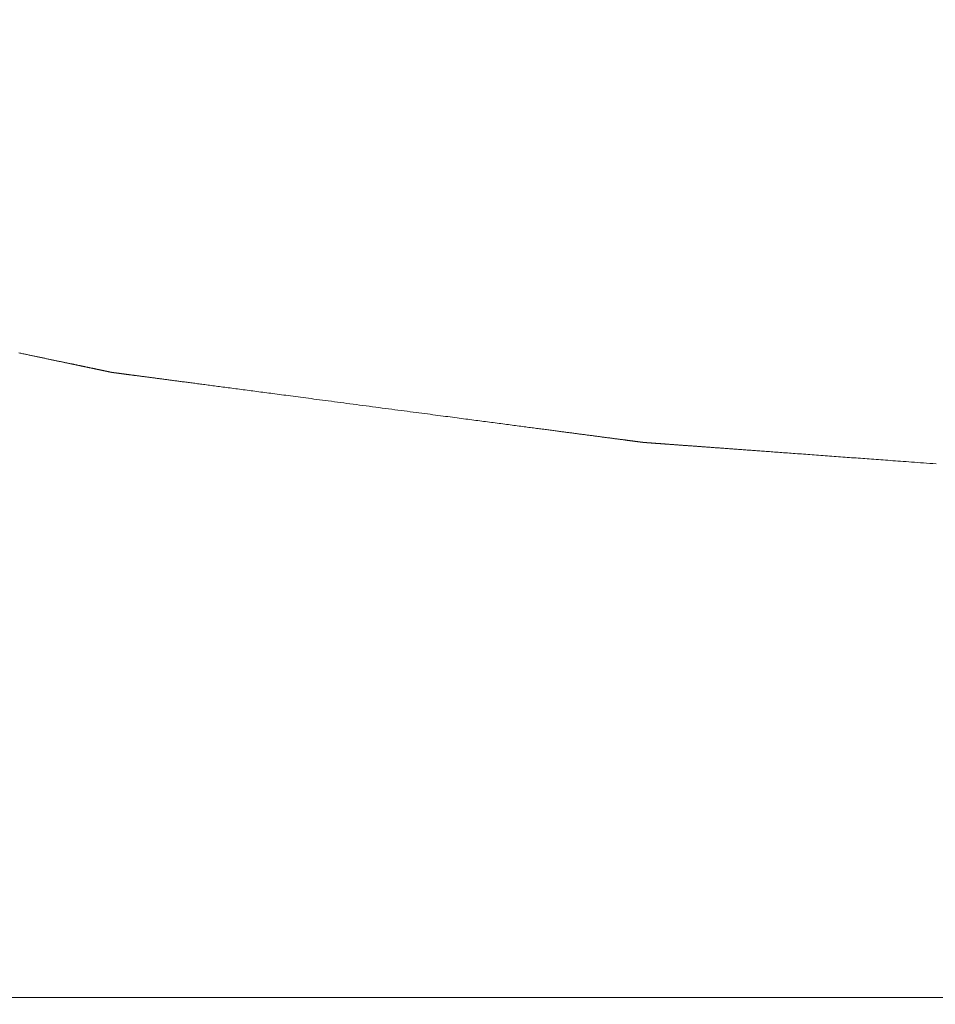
# Model space of a CAD drawing. Header units: inches. Extents: x 0 to 841, y 0 to 594.
# Tile 41 of 129: x 354 to 387, y 200 to 235. Entities that reach past the tile are written whole.
import ezdxf

# ---------------------------------------------------------------- set-up
doc = ezdxf.new("R2010")
doc.units = ezdxf.units.IN
doc.header["$LTSCALE"] = 46.255
doc.header["$MEASUREMENT"] = 0
doc.layers.get('0').update_dxf_attribs({"lineweight": 0})
doc.styles.get("Standard").update_dxf_attribs({"font": 'trium.ttf.shx'})
doc.dimstyles.new('DIMSTYLE_1', dxfattribs={"dimtxt": 2.2, "dimasz": 1, "dimexe": 0.18, "dimexo": 0.0625, "dimgap": 0.09, "dimtad": 1, "dimzin": 0, "dimdsep": 46, "dimtxsty": 'Standard', "dimblk": '_ARROW_FILLED', "dimcen": 0.09, "dimadec": 0, "dimazin": 0, "dimtp": 0.01, "dimtfac": 1, "dimtdec": 4, "dimtix": 1, "dimtmove": 0, "dimatfit": 3, "dimfxl": 1, "dimtolj": 1, "dimtzin": 0, "dimarcsym": 0})

# ---------------------------------------------------------------- blocks, each defined once
blk = doc.blocks.new('_ARROW_FILLED')
at = {"linetype": 'ByBlock'}
blk.add_hatch(color=0, dxfattribs=at).paths.add_polyline_path([(0, 0), (-1, 0.25), (-1, -0.25)], flags=0)
at = {"color": 0, "linetype": 'ByBlock'}
blk.add_lwpolyline([(0, 0), (-1, 0.25), (-1, -0.25), (-1, -0.25)], close=True, dxfattribs=at)

msp = doc.modelspace()

# ---------------------------------------------------------------- linework, layer by layer
at = {"color": 2, "linetype": 'Continuous'}
msp.add_lwpolyline([(353.6407, 222.9911), (353.6764, 222.9836), (353.7114, 222.9762), (353.7458, 222.969), (353.7795, 222.9619), (353.8127, 222.955), (353.8454, 222.9481), (353.8775, 222.9414), (353.9093, 222.9347), (353.9406, 222.9282), (353.9716, 222.9217), (354.0022, 222.9152), (354.0326, 222.9089), (354.0628, 222.9025), (354.0928, 222.8962), (354.1227, 222.89), (354.1525, 222.8837), (354.1822, 222.8775), (354.212, 222.8713), (354.2417, 222.865), (354.2714, 222.8588), (354.3012, 222.8525), (354.3309, 222.8463), (354.3606, 222.8401), (354.3904, 222.8338), (354.4201, 222.8276), (354.4498, 222.8214), (354.4796, 222.8151), (354.5093, 222.8089), (354.539, 222.8026), (354.5688, 222.7964), (354.5985, 222.7902), (354.6282, 222.7839), (354.658, 222.7777), (354.6877, 222.7715), (354.7173, 222.7653), (354.7469, 222.759), (354.7764, 222.7529), (354.8058, 222.7467), (354.8351, 222.7405), (354.8642, 222.7344), (354.8932, 222.7284), (354.9219, 222.7223), (354.9504, 222.7164), (354.9787, 222.7104), (355.0067, 222.7046), (355.0344, 222.6987), (355.0619, 222.693), (355.089, 222.6873), (355.1157, 222.6817), (355.1421, 222.6761), (355.1682, 222.6707), (355.194, 222.6653), (355.2195, 222.6599), (355.2446, 222.6547), (355.2693, 222.6495), (355.2938, 222.6443), (355.3179, 222.6393), (355.3417, 222.6343), (355.3652, 222.6294), (355.3883, 222.6245), (355.4111, 222.6197), (355.4335, 222.615), (355.4557, 222.6104), (355.4775, 222.6058), (355.499, 222.6013), (355.5201, 222.5969), (355.5409, 222.5925), (355.5614, 222.5882), (355.5816, 222.584), (355.6014, 222.5798), (355.6209, 222.5757), (355.64, 222.5717), (355.6589, 222.5678), (355.6774, 222.5639), (355.6955, 222.5601), (355.7134, 222.5563), (355.7309, 222.5527), (355.7481, 222.5491), (355.7649, 222.5455), (355.7815, 222.542), (355.7979, 222.5386), (355.8139, 222.5352), (355.8298, 222.5319), (355.8455, 222.5286), (355.8609, 222.5254), (355.8763, 222.5222), (355.8915, 222.519), (355.9066, 222.5158), (355.9216, 222.5127), (355.9365, 222.5095), (355.9514, 222.5064), (355.9663, 222.5033), (355.9811, 222.5002), (355.996, 222.4971), (356.0108, 222.4939), (356.0256, 222.4908), (356.0404, 222.4877), (356.0551, 222.4847), (356.0697, 222.4816), (356.0843, 222.4785), (356.0987, 222.4755), (356.1131, 222.4725), (356.1274, 222.4695), (356.1415, 222.4665), (356.1555, 222.4636), (356.1694, 222.4607), (356.1831, 222.4578), (356.1966, 222.455), (356.21, 222.4522), (356.2232, 222.4494), (356.2363, 222.4467), (356.2492, 222.444), (356.2619, 222.4413), (356.2744, 222.4387), (356.2868, 222.4361), (356.2991, 222.4335), (356.3111, 222.431), (356.323, 222.4285), (356.3347, 222.426), (356.3463, 222.4236), (356.3577, 222.4212), (356.3689, 222.4188), (356.38, 222.4165), (356.3909, 222.4142), (356.4016, 222.412), (356.4122, 222.4098), (356.4226, 222.4076), (356.4329, 222.4054), (356.4429, 222.4033), (356.4528, 222.4012), (356.4626, 222.3992), (356.4722, 222.3972), (356.4816, 222.3952), (356.4908, 222.3933), (356.4999, 222.3914), (356.5088, 222.3895), (356.5176, 222.3877), (356.5262, 222.3859), (356.5346, 222.3841), (356.5429, 222.3823), (356.551, 222.3806), (356.559, 222.379), (356.5669, 222.3773), (356.5746, 222.3757), (356.5822, 222.3741), (356.5896, 222.3725), (356.597, 222.371), (356.6042, 222.3695), (356.6114, 222.368), (356.6184, 222.3665), (356.6253, 222.3651), (356.6322, 222.3636), (356.639, 222.3622), (356.6457, 222.3608), (356.6523, 222.3594), (356.6588, 222.358), (356.6652, 222.3567), (356.6716, 222.3554), (356.6779, 222.354), (356.6841, 222.3527), (356.6902, 222.3515), (356.6962, 222.3502), (356.7022, 222.3489), (356.708, 222.3477), (356.7138, 222.3465), (356.7195, 222.3453), (356.7251, 222.3441), (356.7307, 222.343), (356.7361, 222.3418), (356.7415, 222.3407), (356.7468, 222.3396), (356.752, 222.3385), (356.7571, 222.3374), (356.7621, 222.3364), (356.7671, 222.3353), (356.772, 222.3343), (356.7767, 222.3333), (356.7815, 222.3323), (356.7861, 222.3313), (356.7906, 222.3304), (356.7951, 222.3295), (356.7995, 222.3285), (356.8038, 222.3276), (356.808, 222.3268), (356.8121, 222.3259), (356.8162, 222.325), (356.8202, 222.3242), (356.8241, 222.3234), (356.8279, 222.3226), (356.8317, 222.3218), (356.8355, 222.321), (356.8391, 222.3202), (356.8428, 222.3194), (356.8463, 222.3187), (356.8499, 222.318), (356.8533, 222.3172), (356.8568, 222.3165), (356.8601, 222.3158), (356.8635, 222.3151), (356.8668, 222.3144), (356.8701, 222.3137), (356.8733, 222.3131), (356.8765, 222.3124), (356.8796, 222.3117), (356.8827, 222.3111), (356.8857, 222.3104), (356.8888, 222.3098), (356.8917, 222.3092), (356.8947, 222.3086), (356.8976, 222.308), (356.9004, 222.3074), (356.9032, 222.3068), (356.906, 222.3062), (356.9087, 222.3056), (356.9114, 222.3051), (356.914, 222.3045), (356.9166, 222.304), (356.9191, 222.3034), (356.9216, 222.3029), (356.9241, 222.3024), (356.9265, 222.3019), (356.9288, 222.3014), (356.9311, 222.3009), (356.9333, 222.3005), (356.9355, 222.3), (356.9376, 222.2996), (356.9396, 222.2991), (356.9416, 222.2987), (356.9435, 222.2983), (356.9454, 222.2979), (356.9472, 222.2976), (356.949, 222.2972), (356.9507, 222.2968), (356.9524, 222.2965), (356.954, 222.2962), (356.9556, 222.2958), (356.9571, 222.2955), (356.9587, 222.2952), (356.9602, 222.2949), (356.9616, 222.2946), (356.9631, 222.2943), (356.9645, 222.294), (356.9659, 222.2937), (356.9673, 222.2934), (356.9687, 222.2931), (356.97, 222.2928), (356.9713, 222.2925), (356.9727, 222.2922), (356.974, 222.2919), (356.9752, 222.2916), (356.9765, 222.2914), (356.9778, 222.2911), (356.979, 222.2908), (356.9802, 222.2906), (356.9814, 222.2904), (356.9826, 222.2901), (356.9837, 222.2899), (356.9849, 222.2897), (356.986, 222.2895), (356.9871, 222.2893), (356.9883, 222.2892), (356.9893, 222.289), (356.9904, 222.2888), (356.9915, 222.2887), (356.9926, 222.2885), (356.9937, 222.2884), (356.9947, 222.2883), (356.9958, 222.2881), (356.9968, 222.288), (356.9979, 222.2879), (356.9989, 222.2877), (357, 222.2876), (357.0011, 222.2875), (357.0021, 222.2873), (357.0032, 222.2872), (357.0043, 222.287), (357.0054, 222.2869), (357.0066, 222.2867), (357.0078, 222.2866), (357.009, 222.2864), (357.0102, 222.2862), (357.0115, 222.2861), (357.0129, 222.2859), (357.0143, 222.2857), (357.0158, 222.2855), (357.0173, 222.2853), (357.0189, 222.2851), (357.0206, 222.2849), (357.0223, 222.2846), (357.0241, 222.2844), (357.026, 222.2842), (357.028, 222.2839), (357.03, 222.2836), (357.0321, 222.2834), (357.0343, 222.2831), (357.0366, 222.2828), (357.0389, 222.2825), (357.0413, 222.2822), (357.0438, 222.2818), (357.0463, 222.2815), (357.0489, 222.2811), (357.0516, 222.2808), (357.0544, 222.2804), (357.0572, 222.2801), (357.0601, 222.2797), (357.0631, 222.2793), (357.0662, 222.2789), (357.0693, 222.2785), (357.0725, 222.278), (357.0758, 222.2776), (357.0791, 222.2772), (357.0826, 222.2767), (357.086, 222.2763), (357.0896, 222.2758), (357.0932, 222.2753), (357.097, 222.2748), (357.1007, 222.2743), (357.1046, 222.2738), (357.1085, 222.2733), (357.1125, 222.2728), (357.1166, 222.2722), (357.1208, 222.2717), (357.125, 222.2711), (357.1294, 222.2705), (357.1338, 222.27), (357.1383, 222.2694), (357.1429, 222.2688), (357.1475, 222.2682), (357.1523, 222.2675), (357.1572, 222.2669), (357.1621, 222.2662), (357.1671, 222.2656), (357.1723, 222.2649), (357.1775, 222.2642), (357.1829, 222.2635), (357.1883, 222.2628), (357.1938, 222.2621), (357.1995, 222.2613), (357.2052, 222.2606), (357.211, 222.2598), (357.2169, 222.259), (357.2229, 222.2582), (357.2291, 222.2574), (357.2353, 222.2566), (357.2416, 222.2558), (357.248, 222.2549), (357.2545, 222.2541), (357.2611, 222.2532), (357.2678, 222.2523), (357.2746, 222.2514), (357.2814, 222.2505), (357.2884, 222.2496), (357.2955, 222.2487), (357.3027, 222.2477), (357.31, 222.2468), (357.3173, 222.2458), (357.3248, 222.2448), (357.3324, 222.2438), (357.3401, 222.2428), (357.3478, 222.2418), (357.3557, 222.2407), (357.3636, 222.2397), (357.3717, 222.2386), (357.3798, 222.2376), (357.3881, 222.2365), (357.3965, 222.2354), (357.405, 222.2342), (357.4136, 222.2331), (357.4224, 222.232), (357.4313, 222.2308), (357.4404, 222.2296), (357.4496, 222.2284), (357.459, 222.2271), (357.4685, 222.2259), (357.4783, 222.2246), (357.4882, 222.2233), (357.4983, 222.222), (357.5085, 222.2206), (357.5191, 222.2192), (357.5298, 222.2178), (357.5408, 222.2164), (357.5522, 222.2149), (357.5638, 222.2133), (357.5758, 222.2118), (357.5882, 222.2101), (357.601, 222.2084), (357.6142, 222.2067), (357.6278, 222.2049), (357.6419, 222.203), (357.6566, 222.2011), (357.6717, 222.1991), (357.6875, 222.197), (357.7038, 222.1949), (357.7206, 222.1927), (357.7381, 222.1904), (357.7562, 222.188), (357.7748, 222.1855), (357.794, 222.183), (357.8138, 222.1804), (357.8342, 222.1777), (357.8551, 222.175), (357.8767, 222.1721), (357.8988, 222.1692), (357.9215, 222.1662), (357.9448, 222.1632), (357.9687, 222.16), (357.9931, 222.1568), (358.0181, 222.1535), (358.0437, 222.1501), (358.0699, 222.1467), (358.0966, 222.1432), (358.1238, 222.1396), (358.1516, 222.1359), (358.1798, 222.1322), (358.2086, 222.1284), (358.2378, 222.1246), (358.2675, 222.1207), (358.2976, 222.1167), (358.3282, 222.1127), (358.3592, 222.1086), (358.3906, 222.1044), (358.4225, 222.1002), (358.4547, 222.096), (358.4872, 222.0917), (358.5201, 222.0874), (358.5534, 222.083), (358.5869, 222.0786), (358.6206, 222.0741), (358.6546, 222.0697), (358.6888, 222.0652), (358.7232, 222.0606), (358.7577, 222.0561), (358.7924, 222.0515), (358.8272, 222.0469), (358.862, 222.0424), (358.8969, 222.0378), (358.9319, 222.0332), (358.9668, 222.0286), (359.0018, 222.0239), (359.0369, 222.0193), (359.0721, 222.0147), (359.1076, 222.01), (359.1433, 222.0053), (359.1793, 222.0006), (359.2157, 221.9958), (359.2525, 221.9909), (359.2898, 221.986), (359.3276, 221.981), (359.3659, 221.976), (359.4049, 221.9709), (359.4445, 221.9656), (359.4849, 221.9603), (359.5261, 221.9549), (359.568, 221.9494), (359.6107, 221.9438), (359.6541, 221.938), (359.6984, 221.9322), (359.7434, 221.9263), (359.7892, 221.9202), (359.8358, 221.9141), (359.8831, 221.9079), (359.9312, 221.9015), (359.9801, 221.8951), (360.0298, 221.8886), (360.0803, 221.8819), (360.1315, 221.8752), (360.1835, 221.8683), (360.2363, 221.8614), (360.2899, 221.8543), (360.3442, 221.8472), (360.3993, 221.8399), (360.4552, 221.8325), (360.5119, 221.8251), (360.5693, 221.8175), (360.6275, 221.8098), (360.6865, 221.8021), (360.7463, 221.7942), (360.8068, 221.7862), (360.8682, 221.7781), (360.9302, 221.77), (360.9931, 221.7617), (361.0568, 221.7533), (361.1212, 221.7448), (361.1863, 221.7362), (361.2522, 221.7276), (361.3186, 221.7188), (361.3856, 221.71), (361.4531, 221.7011), (361.5211, 221.6922), (361.5895, 221.6831), (361.6583, 221.6741), (361.7273, 221.665), (361.7967, 221.6559), (361.8662, 221.6467), (361.9359, 221.6375), (362.0057, 221.6283), (362.0756, 221.6191), (362.1454, 221.6099), (362.2154, 221.6007), (362.2856, 221.5915), (362.3561, 221.5822), (362.427, 221.5728), (362.4985, 221.5634), (362.5705, 221.5539), (362.6433, 221.5444), (362.7169, 221.5347), (362.7914, 221.5249), (362.867, 221.5149), (362.9437, 221.5048), (363.0217, 221.4945), (363.101, 221.4841), (363.1817, 221.4735), (363.264, 221.4626), (363.3478, 221.4516), (363.4332, 221.4403), (363.5201, 221.4289), (363.6086, 221.4172), (363.6987, 221.4054), (363.7903, 221.3933), (363.8834, 221.381), (363.9781, 221.3686), (364.0744, 221.3559), (364.1722, 221.343), (364.2715, 221.3299), (364.3724, 221.3166), (364.4749, 221.3031), (364.5789, 221.2894), (364.6845, 221.2755), (364.7915, 221.2614), (364.8998, 221.2472), (365.0094, 221.2327), (365.1201, 221.2182), (365.2319, 221.2034), (365.3446, 221.1886), (365.4581, 221.1736), (365.5723, 221.1586), (365.6872, 221.1435), (365.8026, 221.1283), (365.9184, 221.113), (366.0345, 221.0977), (366.1508, 221.0824), (366.2672, 221.0671), (366.3836, 221.0518), (366.4999, 221.0364), (366.616, 221.0211), (366.7318, 221.0059), (366.8472, 220.9907), (366.9621, 220.9756), (367.0763, 220.9605), (367.1898, 220.9456), (367.3025, 220.9307), (367.4143, 220.916), (367.525, 220.9014), (367.6346, 220.887), (367.7429, 220.8727), (367.8499, 220.8586), (367.9555, 220.8447), (368.0595, 220.831), (368.162, 220.8175), (368.2629, 220.8043), (368.3622, 220.7912), (368.46, 220.7783), (368.5563, 220.7656), (368.651, 220.7531), (368.7441, 220.7409), (368.8357, 220.7288), (368.9258, 220.717), (369.0143, 220.7053), (369.1012, 220.6938), (369.1866, 220.6826), (369.2704, 220.6716), (369.3527, 220.6607), (369.4334, 220.6501), (369.5127, 220.6396), (369.5907, 220.6294), (369.6674, 220.6193), (369.743, 220.6093), (369.8175, 220.5995), (369.8911, 220.5898), (369.9639, 220.5802), (370.0359, 220.5707), (370.1074, 220.5613), (370.1783, 220.552), (370.2488, 220.5427), (370.319, 220.5335), (370.3889, 220.5242), (370.4588, 220.515), (370.5287, 220.5058), (370.5985, 220.4967), (370.6682, 220.4875), (370.7377, 220.4783), (370.8071, 220.4692), (370.8761, 220.4601), (370.9449, 220.451), (371.0133, 220.442), (371.0813, 220.4331), (371.1488, 220.4242), (371.2158, 220.4154), (371.2822, 220.4066), (371.3481, 220.3979), (371.4132, 220.3894), (371.4776, 220.3809), (371.5413, 220.3725), (371.6042, 220.3642), (371.6662, 220.356), (371.7276, 220.348), (371.7881, 220.34), (371.8479, 220.3321), (371.9069, 220.3243), (371.9651, 220.3167), (372.0225, 220.3091), (372.0792, 220.3016), (372.1351, 220.2943), (372.1902, 220.287), (372.2445, 220.2799), (372.2981, 220.2728), (372.3509, 220.2659), (372.4029, 220.259), (372.4541, 220.2523), (372.5046, 220.2456), (372.5543, 220.2391), (372.6032, 220.2326), (372.6513, 220.2263), (372.6986, 220.2201), (372.7452, 220.2139), (372.791, 220.2079), (372.836, 220.202), (372.8803, 220.1961), (372.9237, 220.1904), (372.9664, 220.1848), (373.0083, 220.1793), (373.0495, 220.1739), (373.0899, 220.1685), (373.1295, 220.1633), (373.1685, 220.1582), (373.2068, 220.1531), (373.2446, 220.1482), (373.2819, 220.1432), (373.3187, 220.1384), (373.3551, 220.1336), (373.3911, 220.1289), (373.4268, 220.1242), (373.4623, 220.1195), (373.4975, 220.1148), (373.5326, 220.1102), (373.5676, 220.1056), (373.6025, 220.101), (373.6375, 220.0964), (373.6724, 220.0918), (373.7073, 220.0872), (373.7423, 220.0826), (373.7772, 220.078), (373.8121, 220.0734), (373.8471, 220.0688), (373.882, 220.0642), (373.9169, 220.0596), (373.9519, 220.055), (373.9868, 220.0504), (374.0217, 220.0458), (374.0566, 220.0412), (374.0916, 220.0366), (374.1265, 220.032), (374.1614, 220.0274), (374.1963, 220.0228), (374.2312, 220.0182), (374.2659, 220.0136), (374.3006, 220.0091), (374.3352, 220.0045), (374.3695, 220), (374.4037, 219.9955), (374.4377, 219.991), (374.4715, 219.9866), (374.505, 219.9822), (374.5382, 219.9778), (374.5711, 219.9735), (374.6037, 219.9692), (374.6359, 219.9649), (374.6677, 219.9607), (374.6992, 219.9566), (374.7302, 219.9525), (374.7609, 219.9485), (374.7911, 219.9445), (374.821, 219.9405), (374.8505, 219.9367), (374.8796, 219.9328), (374.9084, 219.929), (374.9367, 219.9253), (374.9646, 219.9216), (374.9922, 219.918), (375.0194, 219.9144), (375.0461, 219.9109), (375.0725, 219.9074), (375.0985, 219.904), (375.1241, 219.9006), (375.1493, 219.8973), (375.1741, 219.894), (375.1984, 219.8908), (375.2223, 219.8877), (375.2457, 219.8846), (375.2686, 219.8816), (375.291, 219.8786), (375.3129, 219.8758), (375.3344, 219.8729), (375.3552, 219.8702), (375.3756, 219.8675), (375.3953, 219.8649), (375.4146, 219.8624), (375.4332, 219.8599), (375.4513, 219.8575), (375.4688, 219.8552), (375.4859, 219.853), (375.5024, 219.8508), (375.5185, 219.8487), (375.5342, 219.8466), (375.5495, 219.8446), (375.5644, 219.8426), (375.579, 219.8407), (375.5932, 219.8388), (375.6071, 219.837), (375.6208, 219.8352), (375.6342, 219.8334), (375.6474, 219.8317), (375.6604, 219.83), (375.6732, 219.8283), (375.6858, 219.8266), (375.6982, 219.825), (375.7104, 219.8234), (375.7223, 219.8218), (375.734, 219.8203), (375.7455, 219.8188), (375.7567, 219.8173), (375.7676, 219.8159), (375.7783, 219.8145), (375.7888, 219.8131), (375.7989, 219.8117), (375.8088, 219.8104), (375.8184, 219.8092), (375.8278, 219.808), (375.8368, 219.8068), (375.8456, 219.8056), (375.8541, 219.8045), (375.8624, 219.8034), (375.8704, 219.8023), (375.8783, 219.8013), (375.8859, 219.8003), (375.8934, 219.7993), (375.9006, 219.7984), (375.9078, 219.7974), (375.9147, 219.7965), (375.9216, 219.7956), (375.9283, 219.7947), (375.9349, 219.7938), (375.9414, 219.793), (375.9478, 219.7921), (375.9541, 219.7913), (375.9603, 219.7905), (375.9663, 219.7897), (375.9723, 219.7889), (375.9782, 219.7881), (375.9839, 219.7874), (375.9895, 219.7867), (375.995, 219.7859), (376.0003, 219.7852), (376.0055, 219.7845), (376.0106, 219.7839), (376.0156, 219.7832), (376.0204, 219.7826), (376.025, 219.782), (376.0296, 219.7814), (376.0339, 219.7808), (376.0382, 219.7802), (376.0423, 219.7797), (376.0463, 219.7792), (376.0502, 219.7787), (376.054, 219.7782), (376.0576, 219.7777), (376.0612, 219.7772), (376.0647, 219.7768), (376.0681, 219.7763), (376.0713, 219.7759), (376.0746, 219.7755), (376.0777, 219.775), (376.0807, 219.7746), (376.0837, 219.7742), (376.0866, 219.7739), (376.0895, 219.7735), (376.0922, 219.7731), (376.0949, 219.7728), (376.0975, 219.7724), (376.1, 219.7721), (376.1025, 219.7718), (376.1048, 219.7715), (376.1071, 219.7712), (376.1093, 219.7709), (376.1114, 219.7706), (376.1135, 219.7703), (376.1154, 219.7701), (376.1173, 219.7698), (376.1191, 219.7696), (376.1208, 219.7694), (376.1224, 219.7691), (376.124, 219.7689), (376.1255, 219.7687), (376.1269, 219.7686), (376.1283, 219.7684), (376.1296, 219.7682), (376.1309, 219.768), (376.1321, 219.7679), (376.1332, 219.7677), (376.1344, 219.7676), (376.1354, 219.7674), (376.1365, 219.7673), (376.1375, 219.7672), (376.1384, 219.767), (376.1394, 219.7669), (376.1403, 219.7668), (376.1412, 219.7667), (376.142, 219.7666), (376.1429, 219.7665), (376.1437, 219.7664), (376.1445, 219.7663), (376.1453, 219.7662), (376.1461, 219.7661), (376.1469, 219.766), (376.1477, 219.7659), (376.1484, 219.7658), (376.1492, 219.7657), (376.15, 219.7657), (376.1508, 219.7656), (376.1516, 219.7655), (376.1524, 219.7655), (376.1532, 219.7654), (376.154, 219.7654), (376.1548, 219.7653), (376.1557, 219.7652), (376.1565, 219.7652), (376.1573, 219.7651), (376.1582, 219.7651), (376.1591, 219.765), (376.16, 219.7649), (376.1609, 219.7649), (376.1618, 219.7648), (376.1627, 219.7648), (376.1636, 219.7647), (376.1646, 219.7646), (376.1656, 219.7645), (376.1666, 219.7645), (376.1676, 219.7644), (376.1687, 219.7643), (376.1698, 219.7642), (376.1709, 219.7641), (376.172, 219.7641), (376.1732, 219.764), (376.1744, 219.7639), (376.1757, 219.7638), (376.1769, 219.7637), (376.1783, 219.7636), (376.1796, 219.7635), (376.181, 219.7634), (376.1825, 219.7633), (376.184, 219.7632), (376.1856, 219.7631), (376.1872, 219.7629), (376.1888, 219.7628), (376.1906, 219.7627), (376.1924, 219.7626), (376.1942, 219.7624), (376.1962, 219.7623), (376.1982, 219.7621), (376.2002, 219.762), (376.2024, 219.7618), (376.2046, 219.7617), (376.2069, 219.7615), (376.2093, 219.7613), (376.2118, 219.7611), (376.2144, 219.761), (376.217, 219.7608), (376.2198, 219.7606), (376.2226, 219.7603), (376.2255, 219.7601), (376.2284, 219.7599), (376.2315, 219.7597), (376.2346, 219.7595), (376.2379, 219.7592), (376.2412, 219.759), (376.2446, 219.7587), (376.248, 219.7585), (376.2516, 219.7582), (376.2552, 219.7579), (376.259, 219.7577), (376.2628, 219.7574), (376.2668, 219.7571), (376.2708, 219.7568), (376.275, 219.7565), (376.2793, 219.7562), (376.2837, 219.7559), (376.2882, 219.7555), (376.2929, 219.7552), (376.2978, 219.7548), (376.3027, 219.7545), (376.3079, 219.7541), (376.3132, 219.7537), (376.3186, 219.7533), (376.3243, 219.7529), (376.33, 219.7525), (376.336, 219.752), (376.342, 219.7516), (376.3483, 219.7511), (376.3546, 219.7507), (376.3612, 219.7502), (376.3678, 219.7497), (376.3746, 219.7492), (376.3815, 219.7487), (376.3885, 219.7482), (376.3957, 219.7477), (376.403, 219.7471), (376.4104, 219.7466), (376.4179, 219.746), (376.4255, 219.7455), (376.4332, 219.7449), (376.441, 219.7443), (376.449, 219.7438), (376.457, 219.7432), (376.4652, 219.7426), (376.4734, 219.742), (376.4818, 219.7414), (376.4903, 219.7407), (376.4989, 219.7401), (376.5076, 219.7395), (376.5164, 219.7388), (376.5254, 219.7382), (376.5344, 219.7375), (376.5436, 219.7368), (376.5528, 219.7362), (376.5622, 219.7355), (376.5718, 219.7348), (376.5814, 219.7341), (376.5913, 219.7333), (376.6012, 219.7326), (376.6114, 219.7319), (376.6217, 219.7311), (376.6321, 219.7303), (376.6428, 219.7296), (376.6536, 219.7288), (376.6647, 219.728), (376.676, 219.7271), (376.6874, 219.7263), (376.6991, 219.7254), (376.711, 219.7246), (376.7232, 219.7237), (376.7355, 219.7228), (376.7481, 219.7219), (376.7609, 219.7209), (376.7739, 219.72), (376.7871, 219.719), (376.8006, 219.718), (376.8142, 219.717), (376.8281, 219.716), (376.8423, 219.715), (376.8566, 219.7139), (376.8711, 219.7128), (376.8859, 219.7118), (376.9009, 219.7107), (376.9161, 219.7095), (376.9316, 219.7084), (376.9472, 219.7073), (376.9631, 219.7061), (376.9792, 219.7049), (376.9955, 219.7037), (377.0121, 219.7025), (377.0288, 219.7013), (377.0458, 219.7), (377.063, 219.6988), (377.0805, 219.6975), (377.0981, 219.6962), (377.116, 219.6949), (377.134, 219.6936), (377.1523, 219.6922), (377.1709, 219.6909), (377.1896, 219.6895), (377.2084, 219.6881), (377.2275, 219.6867), (377.2467, 219.6853), (377.266, 219.6839), (377.2854, 219.6825), (377.305, 219.6811), (377.3246, 219.6796), (377.3443, 219.6782), (377.364, 219.6767), (377.3838, 219.6753), (377.4037, 219.6738), (377.4235, 219.6724), (377.4434, 219.6709), (377.4633, 219.6695), (377.4832, 219.668), (377.5032, 219.6665), (377.5234, 219.6651), (377.5437, 219.6636), (377.5642, 219.6621), (377.5848, 219.6606), (377.6057, 219.659), (377.6269, 219.6575), (377.6484, 219.6559), (377.6702, 219.6543), (377.6923, 219.6527), (377.7149, 219.651), (377.7378, 219.6494), (377.7612, 219.6476), (377.785, 219.6459), (377.8093, 219.6441), (377.834, 219.6423), (377.8591, 219.6405), (377.8847, 219.6386), (377.9107, 219.6367), (377.9372, 219.6348), (377.9641, 219.6328), (377.9914, 219.6308), (378.0192, 219.6287), (378.0475, 219.6267), (378.0761, 219.6246), (378.1052, 219.6224), (378.1348, 219.6203), (378.1648, 219.6181), (378.1952, 219.6159), (378.2261, 219.6136), (378.2574, 219.6113), (378.2892, 219.609), (378.3214, 219.6066), (378.354, 219.6042), (378.3871, 219.6018), (378.4206, 219.5993), (378.4546, 219.5969), (378.489, 219.5943), (378.5239, 219.5918), (378.5591, 219.5892), (378.5949, 219.5866), (378.631, 219.5839), (378.6677, 219.5813), (378.7047, 219.5785), (378.7421, 219.5758), (378.7798, 219.573), (378.8179, 219.5702), (378.8563, 219.5674), (378.8949, 219.5646), (378.9338, 219.5618), (378.9729, 219.5589), (379.0121, 219.556), (379.0515, 219.5531), (379.091, 219.5502), (379.1306, 219.5473), (379.1703, 219.5444), (379.21, 219.5415), (379.2497, 219.5386), (379.2895, 219.5357), (379.3294, 219.5328), (379.3694, 219.5299), (379.4097, 219.5269), (379.4503, 219.5239), (379.4913, 219.5209), (379.5326, 219.5179), (379.5744, 219.5148), (379.6168, 219.5117), (379.6597, 219.5086), (379.7033, 219.5054), (379.7476, 219.5022), (379.7927, 219.4989), (379.8386, 219.4955), (379.8853, 219.4921), (379.933, 219.4886), (379.9815, 219.485), (380.0309, 219.4814), (380.0812, 219.4777), (380.1324, 219.474), (380.1844, 219.4702), (380.2373, 219.4663), (380.2911, 219.4623), (380.3458, 219.4583), (380.4014, 219.4543), (380.4579, 219.4501), (380.5152, 219.4459), (380.5735, 219.4417), (380.6326, 219.4373), (380.6926, 219.4329), (380.7534, 219.4285), (380.8152, 219.424), (380.8778, 219.4194), (380.9413, 219.4147), (381.0057, 219.41), (381.071, 219.4052), (381.1372, 219.4004), (381.2042, 219.3955), (381.2722, 219.3905), (381.341, 219.3854), (381.4107, 219.3803), (381.4813, 219.3752), (381.5527, 219.3699), (381.6251, 219.3646), (381.6983, 219.3593), (381.7723, 219.3539), (381.8471, 219.3484), (381.9226, 219.3428), (381.9988, 219.3373), (382.0755, 219.3316), (382.1528, 219.326), (382.2305, 219.3203), (382.3087, 219.3146), (382.3872, 219.3088), (382.466, 219.303), (382.545, 219.2973), (382.6242, 219.2915), (382.7036, 219.2856), (382.783, 219.2798), (382.8624, 219.274), (382.9418, 219.2682), (383.0212, 219.2624), (383.1006, 219.2566), (383.18, 219.2507), (383.2593, 219.2449), (383.3387, 219.2391), (383.4181, 219.2333), (383.4975, 219.2275), (383.5769, 219.2217), (383.6563, 219.2159), (383.7357, 219.21), (383.8151, 219.2042), (383.8945, 219.1984), (383.9739, 219.1926), (384.0534, 219.1868), (384.1329, 219.1809), (384.2127, 219.1751), (384.2928, 219.1692), (384.3734, 219.1633), (384.4546, 219.1574), (384.5365, 219.1514), (384.6192, 219.1453), (384.7028, 219.1392), (384.7875, 219.133), (384.8734, 219.1267), (384.9606, 219.1203), (385.0492, 219.1138), (385.1393, 219.1072), (385.2311, 219.1005), (385.3246, 219.0937), (385.4199, 219.0867), (385.5169, 219.0796), (385.6157, 219.0723), (385.7163, 219.065), (385.8186, 219.0575), (385.9227, 219.0498), (386.0286, 219.0421), (386.1362, 219.0342), (386.2456, 219.0262), (386.3568, 219.0181), (386.4697, 219.0098), (386.5844, 219.0014), (386.7009, 218.9929)], dxfattribs=at)

# ---------------------------------------------------------------- dimensions: what is measured, and where the dimension line sits
msp.add_linear_dim(base=(506.9454, 199.7663), p1=(331.9454, 247.8314), p2=(506.9454, 247.8314), location=(416.9154, 201.4163), dimstyle='DIMSTYLE_1', override={"dimblk": '_ARROW_FILLED'}, dxfattribs=at).render()

doc.saveas('drawing.dxf')
